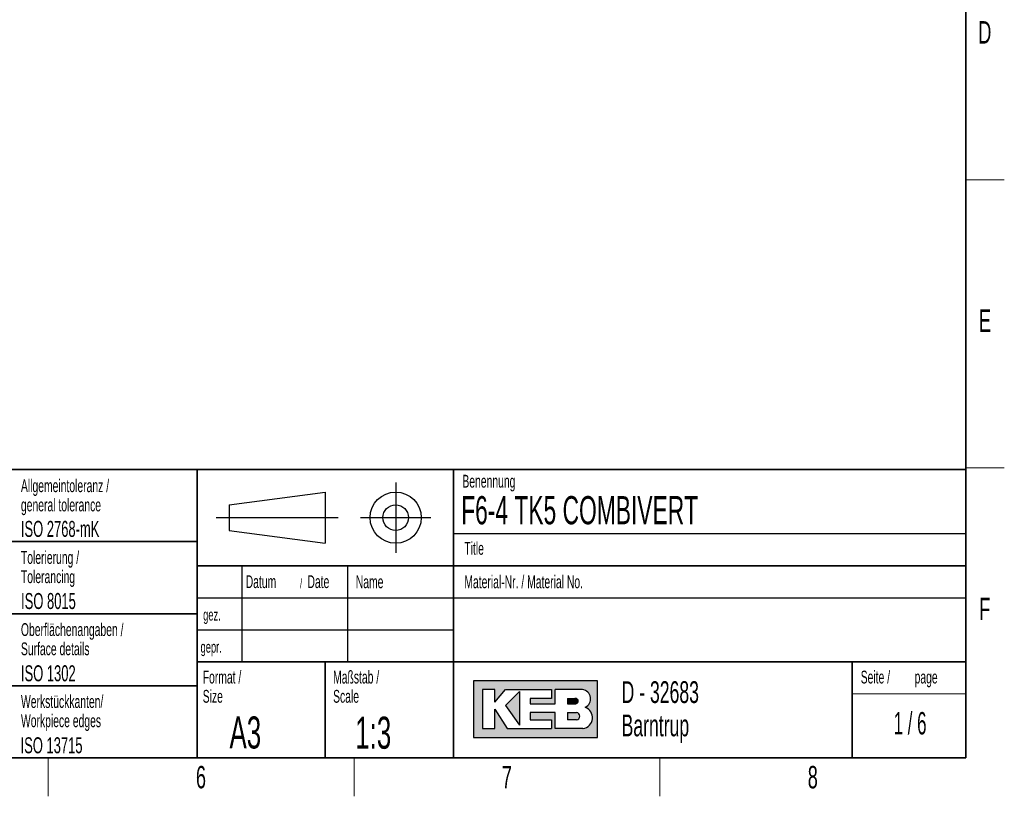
# Model space of a CAD drawing. Header units: millimetres. Extents: x 5 to 418, y 2 to 292.
# Tile 43 of 51: x 260 to 414, y 6 to 127. Entities that reach past the tile are written whole.
import ezdxf

# ---------------------------------------------------------------- set-up
doc = ezdxf.new("R2010")
doc.units = ezdxf.units.MM
doc.layers.add('SLD-0', color=7, linetype='Continuous')
doc.styles.add('SLDTEXTSTYLE0', font='TXT', dxfattribs={"width": 0.605})
doc.styles.add('SLDTEXTSTYLE1', font='TXT', dxfattribs={"width": 0.563})

# ---------------------------------------------------------------- blocks, each defined once
blk = doc.blocks.new('SW_NOTE_0_9')
at = {"layer": 'SLD-0', "color": 0, "char_height": 2, "attachment_point": 1, "style": 'SLDTEXTSTYLE0'}
for s, insert in [('Werkstückkanten/', (0, 2.5781354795)), ('Workpiece edges', (0, -0.4218645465))]:
    blk.add_mtext(s, dxfattribs=dict(at, insert=insert))
blk = doc.blocks.new('SW_NOTE_0_10')
at = {"layer": 'SLD-0', "color": 0, "char_height": 2, "attachment_point": 1, "style": 'SLDTEXTSTYLE0'}
for s, insert in [('Oberflächenangaben /', (0, 2.5781354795)), ('Surface details', (0, -0.4218645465))]:
    blk.add_mtext(s, dxfattribs=dict(at, insert=insert))
blk = doc.blocks.new('SW_NOTE_0_11')
at = {"layer": 'SLD-0', "color": 0, "char_height": 2, "attachment_point": 1, "style": 'SLDTEXTSTYLE0'}
for s, insert in [('Tolerierung /', (0, 2.5781354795)), ('Tolerancing', (0, -0.4218645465))]:
    blk.add_mtext(s, dxfattribs=dict(at, insert=insert))
blk = doc.blocks.new('SW_NOTE_0_12')
at = {"layer": 'SLD-0', "color": 0, "char_height": 2, "attachment_point": 1, "style": 'SLDTEXTSTYLE0'}
for s, insert in [('Allgemeintoleranz /', (0, 2.5781354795)), ('general tolerance', (0, -0.4218645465))]:
    blk.add_mtext(s, dxfattribs=dict(at, insert=insert))
blk = doc.blocks.new('SW_NOTE_0_13')
at = {"layer": 'SLD-0', "color": 0, "char_height": 2, "attachment_point": 1, "style": 'SLDTEXTSTYLE0'}
for s, insert in [('Format /', (0, 2.5781354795)), ('Size', (0, -0.4218645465))]:
    blk.add_mtext(s, dxfattribs=dict(at, insert=insert))
blk = doc.blocks.new('SW_NOTE_0_14')
at = {"layer": 'SLD-0', "color": 0, "attachment_point": 1, "style": 'SLDTEXTSTYLE0'}
for s, insert, char_height in [('Datum', (0, 2.5781354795), 2), ('/', (8.4829859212, 2.0780460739), 1.5), ('Date', (9.6392361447, 2.5781354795), 2)]:
    blk.add_mtext(s, dxfattribs=dict(at, insert=insert, char_height=char_height))
blk = doc.blocks.new('SW_NOTE_0_15')
at = {"layer": 'SLD-0', "color": 0, "char_height": 2, "attachment_point": 1, "style": 'SLDTEXTSTYLE0'}
for s, insert in [('Maßstab /', (0, 2.5781354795)), ('Scale', (0, -0.4218645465))]:
    blk.add_mtext(s, dxfattribs=dict(at, insert=insert))
blk = doc.blocks.new('SW_NOTE_0_16')
at = {"layer": 'SLD-0', "color": 0, "char_height": 3.4, "attachment_point": 1, "style": 'SLDTEXTSTYLE0'}
for s, insert in [('D - 32683', (0, 4.3828303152)), ('Barntrup', (0, -0.8171696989))]:
    blk.add_mtext(s, dxfattribs=dict(at, insert=insert))
blk = doc.blocks.new('SW_NOTE_0_17')
at = {"layer": 'SLD-0', "color": 0, "char_height": 2, "attachment_point": 1, "style": 'SLDTEXTSTYLE0'}
for s, insert in [('Seite /', (0, 2.5781354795)), ('page', (8.413542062, 2.5784205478))]:
    blk.add_mtext(s, dxfattribs=dict(at, insert=insert))

msp = doc.modelspace()

# ---------------------------------------------------------------- hatches: boundary and pattern name
at = {"linetype": 'Continuous'}
h = msp.add_hatch(color=7, dxfattribs=at)
h.paths.add_polyline_path([(331.1423676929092, 15.18257760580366), (350.5207896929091, 15.18257760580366), (350.5207896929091, 24.04128480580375), (331.1423676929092, 24.04128480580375)], flags=0)
edge = h.paths.add_edge_path(flags=0)
edge.add_arc((347.9991875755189, 18.26988521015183), 1.720915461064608, -81.72003226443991, 70.17096003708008, ccw=False)
edge.add_line((348.2470169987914, 16.56690822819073), (348.2293995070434, 16.56675060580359))
edge.add_line((348.2293995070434, 16.56675060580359), (343.8767592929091, 16.56675060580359))
edge.add_line((343.8767592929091, 16.56675060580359), (343.8767592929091, 19.05826200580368))
edge.add_line((343.8767592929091, 19.05826200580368), (340.0010748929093, 19.05826200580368))
edge.add_line((340.0010748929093, 19.05826200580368), (340.0010748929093, 17.95092360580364))
edge.add_line((340.0010748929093, 17.95092360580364), (343.3230900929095, 17.95092360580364))
edge.add_line((343.3230900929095, 17.95092360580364), (343.3230900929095, 16.56675060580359))
edge.add_line((343.3230900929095, 16.56675060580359), (336.4022250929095, 16.56675060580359))
edge.add_line((336.4022250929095, 16.56675060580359), (334.4643828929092, 19.61193120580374))
edge.add_line((334.4643828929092, 19.61193120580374), (334.4643828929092, 16.56675060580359))
edge.add_line((334.4643828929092, 16.56675060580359), (332.5265406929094, 16.56675060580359))
edge.add_line((332.5265406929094, 16.56675060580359), (332.5265406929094, 22.65711180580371))
edge.add_line((332.5265406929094, 22.65711180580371), (334.4643828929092, 22.65711180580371))
edge.add_line((334.4643828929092, 22.65711180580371), (334.4643828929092, 20.71926960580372))
edge.add_line((334.4643828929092, 20.71926960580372), (336.1253904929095, 22.65711180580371))
edge.add_line((336.1253904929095, 22.65711180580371), (343.3230900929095, 22.65711180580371))
edge.add_line((343.3230900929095, 22.65711180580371), (343.3230900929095, 21.27293880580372))
edge.add_line((343.3230900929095, 21.27293880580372), (340.0010748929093, 21.27293880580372))
edge.add_line((340.0010748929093, 21.27293880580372), (340.0010748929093, 20.44243500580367))
edge.add_line((340.0010748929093, 20.44243500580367), (343.8767592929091, 20.44243500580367))
edge.add_line((343.8767592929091, 20.44243500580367), (343.8767592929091, 22.65711180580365))
edge.add_line((343.8767592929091, 22.65711180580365), (348.1497422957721, 22.65711180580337))
edge.add_line((348.1497422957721, 22.65711180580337), (348.151741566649, 22.65711180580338))
edge.add_line((348.151741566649, 22.65711180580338), (348.1521661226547, 22.65713246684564))
edge.add_arc((347.9523797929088, 21.20834406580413), 1.462498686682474, -64.4589412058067, 82.1484933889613, ccw=False)
msp.add_hatch(color=7, dxfattribs=at).paths.add_polyline_path([(338.3400672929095, 17.12041980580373), (338.3400672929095, 22.38027720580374), (336.1253904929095, 20.16560040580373)], flags=0)
h = msp.add_hatch(color=7, dxfattribs=at)
edge = h.paths.add_edge_path(flags=0)
edge.add_line((345.8146014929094, 20.44243500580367), (346.974194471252, 20.44243500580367))
edge.add_arc((347.0534490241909, 20.85768690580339), 0.4227474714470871, 259.1945394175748, 460.8054605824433)
edge.add_line((346.9741944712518, 21.27293880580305), (345.8146014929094, 21.27293880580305))
edge.add_line((345.8146014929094, 21.27293880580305), (345.8146014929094, 20.44243500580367))
h = msp.add_hatch(color=7, dxfattribs=at)
edge = h.paths.add_edge_path(flags=0)
edge.add_line((345.8146014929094, 17.95092360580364), (347.1991847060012, 17.95092360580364))
edge.add_arc((347.1991847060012, 18.50459280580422), 0.5536692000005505, 270.0000000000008, 450.0000000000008)
edge.add_line((347.1991847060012, 19.05826200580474), (347.1703327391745, 19.05826200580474))
edge.add_line((347.1703327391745, 19.05826200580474), (345.8146014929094, 19.05826200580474))
edge.add_line((345.8146014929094, 19.05826200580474), (345.8146014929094, 17.95092360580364))

# ---------------------------------------------------------------- linework, layer by layer
at = {"layer": 'SLD-0', "lineweight": 35}
for p, q in [((408, 12), (408, 282.5)), ((135, 57), (408, 57)), ((288, 57), (288, 12)), ((328, 57.0000000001), (328, 12)), ((408, 57), (408, 12)), ((259, 45.75), (288, 45.75)), ((408, 42), (288, 42)), ((259, 34.5), (288, 34.5)), ((288, 27), (408, 27)), ((308, 27), (308, 12)), ((390.2572074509, 27), (390.2572074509, 12)), ((259, 23.25), (288, 23.25)), ((26, 12), (408, 12)), ((135, 12), (408, 12))]:
    msp.add_line(p, q, dxfattribs=at)
at = {"layer": 'SLD-0', "lineweight": 18}
for p, q in [((408, 102.25), (414, 102.25)), ((408, 57.25), (414, 57.25)), ((390.2572074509, 22), (408, 22)), ((264.75, 6), (264.75, 12)), ((312.5, 6), (312.5, 12)), ((360.25, 6), (360.25, 12))]:
    msp.add_line(p, q, dxfattribs=at)
at = {"layer": 'SLD-0'}
for p, q in [((319, 55), (319, 44)), ((293, 51.5), (308, 53.5)), ((308, 53.5), (308, 45.5)), ((293, 51.5), (293, 47.5)), ((291, 49.5), (310, 49.5)), ((313.5, 49.5), (324.5, 49.5)), ((293, 47.5), (308, 45.5)), ((328, 47.0000000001), (408, 47.0000000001)), ((295, 42), (295, 27)), ((311.5, 42), (311.5, 27)), ((288, 37), (408, 37)), ((288, 32), (328, 32)), ((348.1497422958, 22.6571118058), (348.1517415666, 22.6571118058)), ((348.1517415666, 22.6571118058), (348.1521661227, 22.6571324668)), ((348.229399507, 16.5667506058), (348.2470169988, 16.5669082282))]:
    msp.add_line(p, q, dxfattribs=at)
at = {"layer": 'SLD-0', "linetype": 'Continuous'}
for p, q in [((350.5207896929, 24.0412848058), (331.1423676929, 24.0412848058)), ((331.1423676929, 24.0412848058), (331.1423676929, 15.1825776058)), ((350.5207896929, 15.1825776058), (350.5207896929, 24.0412848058)), ((334.4643828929, 22.6571118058), (332.5265406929, 22.6571118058)), ((332.5265406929, 22.6571118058), (332.5265406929, 16.5667506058)), ((334.4643828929, 20.7192696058), (336.1253904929, 22.6571118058)), ((334.4643828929, 20.7192696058), (334.4643828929, 22.6571118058)), ((336.1253904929, 22.6571118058), (343.3230900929, 22.6571118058)), ((338.3400672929, 22.3802772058), (336.1253904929, 20.1656004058)), ((338.3400672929, 22.3802772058), (338.3400672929, 17.1204198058)), ((343.3230900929, 22.6571118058), (343.3230900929, 21.2729388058)), ((348.1497422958, 22.6571118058), (343.8767592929, 22.6571118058)), ((343.8767592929, 20.4424350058), (343.8767592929, 22.6571118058)), ((348.1497422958, 22.6571118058), (348.1517415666, 22.6571118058)), ((348.1517415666, 22.6571118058), (348.1521661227, 22.6571324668)), ((336.1253904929, 20.1656004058), (338.3400672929, 17.1204198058)), ((340.0010748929, 21.2729388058), (340.0010748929, 20.4424350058)), ((343.3230900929, 21.2729388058), (340.0010748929, 21.2729388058)), ((340.0010748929, 20.4424350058), (343.8767592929, 20.4424350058)), ((345.8146014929, 21.2729388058), (346.9741944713, 21.2729388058)), ((345.8146014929, 21.2729388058), (345.8146014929, 20.4424350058)), ((345.8146014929, 20.4424350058), (346.9741944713, 20.4424350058)), ((334.4643828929, 16.5667506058), (334.4643828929, 19.6119312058)), ((334.4643828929, 19.6119312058), (336.4022250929, 16.5667506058)), ((340.0010748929, 19.0582620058), (340.0010748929, 17.9509236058)), ((343.8767592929, 19.0582620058), (340.0010748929, 19.0582620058)), ((343.8767592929, 16.5667506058), (343.8767592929, 19.0582620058)), ((345.8146014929, 19.0582620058), (347.199184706, 19.0582620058)), ((345.8146014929, 19.0582620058), (345.8146014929, 17.9509236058)), ((347.1703327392, 19.0582620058), (347.199184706, 19.0582620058)), ((340.0010748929, 17.9509236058), (343.3230900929, 17.9509236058)), ((343.3230900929, 17.9509236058), (343.3230900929, 16.5667506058)), ((347.199184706, 17.9509236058), (345.8146014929, 17.9509236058)), ((332.5265406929, 16.5667506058), (334.4643828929, 16.5667506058)), ((336.4022250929, 16.5667506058), (343.3230900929, 16.5667506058)), ((348.229399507, 16.5667506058), (343.8767592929, 16.5667506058)), ((348.229399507, 16.5667506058), (348.2470169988, 16.5669082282)), ((331.1423676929, 15.1825776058), (350.5207896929, 15.1825776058))]:
    msp.add_line(p, q, dxfattribs=at)
at = {"layer": 'SLD-0'}
for radius in [3.999999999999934, 1.999999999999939]:
    msp.add_circle((319, 49.5), radius, dxfattribs=at)
at = {"layer": 'SLD-0', "linetype": 'Continuous'}
for centre, radius, start, end in [((347.9523797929, 21.2083440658), 1.462498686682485, 295.5410587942, 82.1484933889), ((347.0534490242, 20.8576869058), 0.4227474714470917, 259.1945394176, 100.8054605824), ((347.199184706, 18.5045928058), 0.5536692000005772, 270, 90), ((347.9991875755, 18.2698852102), 1.720915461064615, 278.2799677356, 70.1709600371)]:
    msp.add_arc(centre, radius, start, end, dxfattribs=at)

# ---------------------------------------------------------------- block references
at = {"layer": 'SLD-0'}
for name, p in [('SW_NOTE_0_12', (260.5043854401, 52.9003064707)), ('SW_NOTE_0_11', (260.5022836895, 41.7004098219)), ('SW_NOTE_0_14', (295.5861619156, 37.9261102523)), ('SW_NOTE_0_10', (260.5027641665, 30.4450935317)), ('SW_NOTE_0_13', (288.8790098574, 23.0287702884)), ('SW_NOTE_0_15', (309.2314641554, 23.0287700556)), ('SW_NOTE_0_17', (391.5827404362, 23.0329928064)), ('SW_NOTE_0_16', (354.2591907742, 19.5828264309)), ('SW_NOTE_0_9', (260.5090753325, 19.2125013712))]:
    msp.add_blockref(name, p, dxfattribs=at)

# ---------------------------------------------------------------- texts
for s, insert, char_height, attachment_point, style in [('D', (410.9596929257, 127.0010772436), 3.5, 2, 'SLDTEXTSTYLE0'), ('E', (410.9815679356, 82.0010772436), 3.5, 2, 'SLDTEXTSTYLE0'), ('Benennung', (329.4092408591, 56.1865848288), 2, 1, 'SLDTEXTSTYLE0'), ('F6-4 TK5 COMBIVERT', (329.222041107, 52.8643539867), 4.4, 1, 'SLDTEXTSTYLE0'), ('ISO 2768-mK', (260.4940938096, 48.9932287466), 2.5, 1, 'SLDTEXTSTYLE0'), ('Title', (329.7169273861, 45.7051426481), 2, 1, 'SLDTEXTSTYLE0'), ('Name', (312.770034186, 40.4793879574), 2, 1, 'SLDTEXTSTYLE0'), ('Material-Nr. / Material No.', (329.7169273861, 40.4793879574), 2, 1, 'SLDTEXTSTYLE0'), ('ISO 8015', (260.5277662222, 37.732972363), 2.5, 1, 'SLDTEXTSTYLE0'), ('F', (410.9536166, 37.0010772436), 3.5, 2, 'SLDTEXTSTYLE0'), ('gez.', (288.9470592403, 35.2328921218), 1.8, 1, 'SLDTEXTSTYLE0'), ('gepr.', (288.5445949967, 30.2118970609), 1.8, 1, 'SLDTEXTSTYLE0'), ('ISO 1302', (260.5038336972, 26.4529504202), 2.5, 1, 'SLDTEXTSTYLE0'), ('A3', (293.0566699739, 18.4626222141), 5, 1, 'SLDTEXTSTYLE0'), ('1:3', (312.6833009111, 18.426931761), 5, 1, 'SLDTEXTSTYLE0'), ('1 / 6', (399.2905915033, 19.1523676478), 3.5, 2, 'SLDTEXTSTYLE1'), ('ISO 13715', (260.4472726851, 15.2160422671), 2.5, 1, 'SLDTEXTSTYLE0'), ('6', (288.6027123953, 10.7429955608), 3.5, 2, 'SLDTEXTSTYLE0'), ('8', (384.1027123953, 10.7429955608), 3.5, 2, 'SLDTEXTSTYLE0'), ('7', (336.3527123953, 10.7429955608), 3.5, 2, 'SLDTEXTSTYLE0')]:
    msp.add_mtext(s, dxfattribs=dict(at, insert=insert, char_height=char_height, attachment_point=attachment_point, style=style))

doc.saveas('drawing.dxf')
